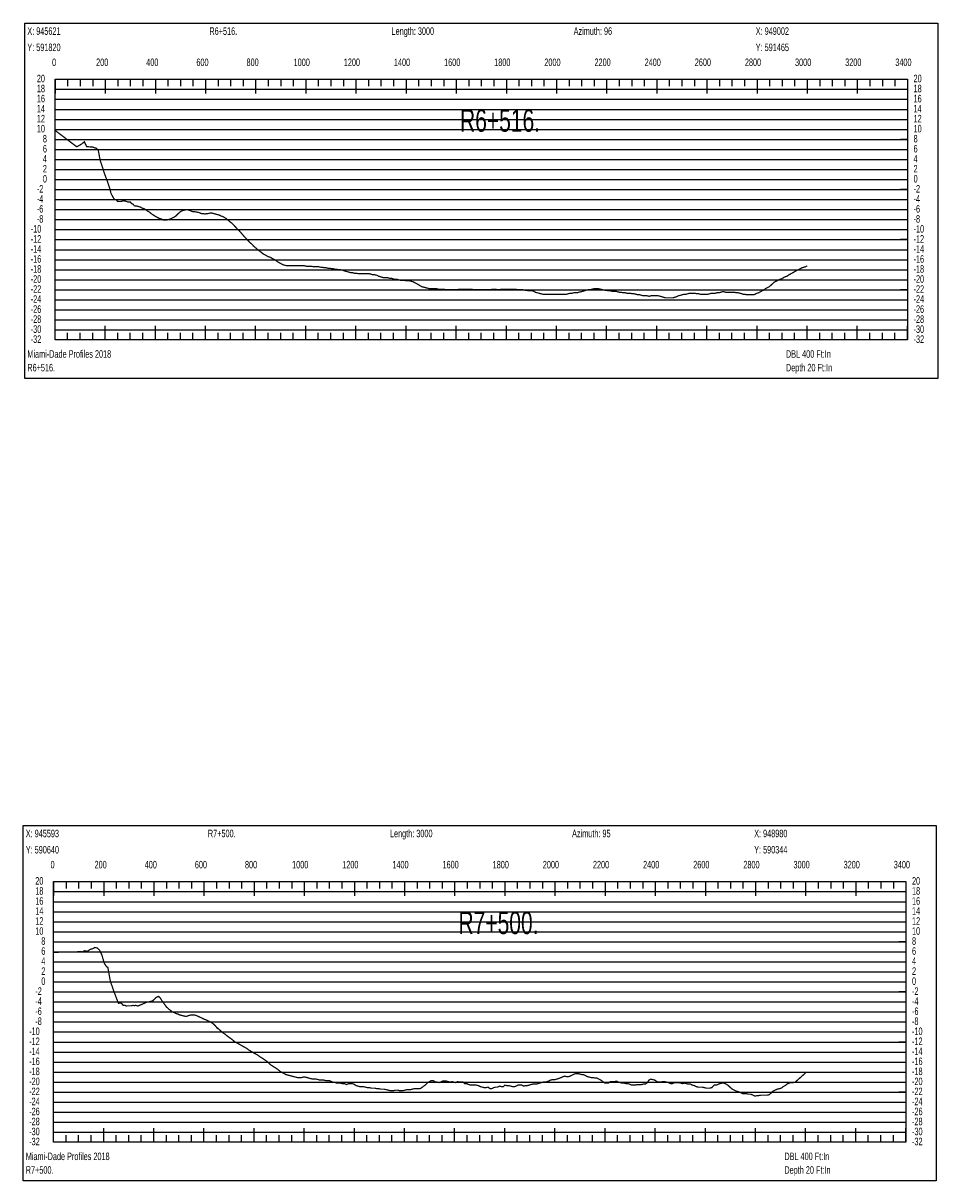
# Model space of a CAD drawing. Header units: inches. Extents: x 471865 to 538526, y 1054316 to 1102451.
# Tile 47 of 114: x 471865 to 475514, y 1091619 to 1096238. Entities that reach past the tile are written whole.
import ezdxf

# ---------------------------------------------------------------- set-up
doc = ezdxf.new("R2010")
doc.units = ezdxf.units.IN
doc.header["$MEASUREMENT"] = 0
for name, color, linetype in [('LABELS', 7, 'Continuous'), ('X_Gr1', 7, 'Continuous'), ('XSECTION', 7, 'Continuous')]:
    doc.layers.add(name, color=color, linetype=linetype)
doc.styles.get("Standard").update_dxf_attribs({"font": 'arial.ttf'})

msp = doc.modelspace()

# ---------------------------------------------------------------- linework, layer by layer
at = {"layer": 'X_Gr1', "color": 6, "linetype": 'Continuous', "lineweight": 18, "true_color": 0xff00ff, "transparency": 33554687, "const_width": 5}
for points in [[(471992.6, 1095810.3), (471992.6, 1095810.3), (472079, 1095744.8), (472098, 1095755.7), (472109.2, 1095764.9), (472118.4, 1095745.8), (472126.2, 1095744.9), (472134.1, 1095744.4), (472143.3, 1095743.8), (472152.8, 1095740), (472157.4, 1095739.2), (472164.9, 1095730.5), (472172.6, 1095689.8), (472181.7, 1095662.9), (472189.1, 1095638.8), (472201.8, 1095605.2), (472210.4, 1095579.9), (472215.5, 1095559.1), (472220.8, 1095549.3), (472226.1, 1095539.3), (472230.8, 1095534.6), (472237.3, 1095533.1), (472241.5, 1095527), (472246.9, 1095526.7), (472252.7, 1095526.4), (472261, 1095528.2), (472265.8, 1095529.3), (472273.7, 1095528), (472282.1, 1095524.9), (472292, 1095525.1), (472297.7, 1095518.5), (472303.9, 1095515.7), (472308.7, 1095509.7), (472312.6, 1095508.3), (472319.1, 1095508.3), (472325.8, 1095506.3), (472332.7, 1095504.3), (472339.5, 1095500.3), (472346.3, 1095498.3), (472353.6, 1095494.3), (472361.3, 1095488.3), (472368.8, 1095484.3), (472375.7, 1095478.3), (472381.9, 1095474.3), (472388, 1095470.3), (472394.5, 1095466.3), (472402, 1095462.3), (472410.2, 1095458.3), (472418, 1095456.3), (472424.4, 1095452.3), (472430, 1095452.3), (472436.1, 1095452.3), (472443.1, 1095454.3), (472450.9, 1095456.3), (472459.3, 1095460.3), (472467.1, 1095464.3), (472473.9, 1095468.3), (472479.9, 1095474.3), (472486, 1095480.3), (472493, 1095486.3), (472501.1, 1095490.3), (472509.9, 1095492.3), (472518.3, 1095494.3), (472525.4, 1095492.3), (472531.1, 1095490.3), (472535.7, 1095488.3), (472541.1, 1095486.3), (472548.5, 1095486.3), (472557.4, 1095484.3), (472567.3, 1095482.3), (472576.4, 1095478.3), (472584.2, 1095478.3), (472590.6, 1095476.3), (472596.5, 1095478.3), (472603.1, 1095478.3), (472610.6, 1095480.3), (472618.4, 1095480.3), (472625.8, 1095478.3), (472633, 1095476.3), (472640.5, 1095474.3), (472648, 1095472.3), (472655.5, 1095468.3), (472662.4, 1095466.3), (472668.8, 1095462.3), (472675.4, 1095458.3), (472682.3, 1095452.3), (472689.5, 1095446.3), (472697.2, 1095440.3), (472705.1, 1095432.3), (472712.7, 1095424.3), (472719.9, 1095416.3), (472726.9, 1095410.3), (472733.8, 1095402.3), (472740.5, 1095394.3), (472747.5, 1095386.3), (472754.9, 1095378.3), (472762.7, 1095370.3), (472770.3, 1095362.3), (472777.6, 1095356.3), (472784.7, 1095348.3), (472791.7, 1095342.3), (472798.9, 1095336.3), (472806.5, 1095330.3), (472814.2, 1095324.3), (472821.5, 1095318.3), (472828.6, 1095314.3), (472835.7, 1095310.3), (472842.8, 1095306.3), (472850, 1095304.3), (472857.2, 1095300.3), (472864.4, 1095296.3), (472871.9, 1095292.3), (472879.5, 1095286.3), (472886.9, 1095282.3), (472894.1, 1095278.3), (472901.1, 1095274.3), (472908.5, 1095272.3), (472916.1, 1095270.3), (472923.5, 1095270.3), (472930.5, 1095270.3), (472937.2, 1095270.3), (472944.3, 1095270.3), (472951.7, 1095270.3), (472959.4, 1095270.3), (472966.7, 1095270.3), (472973.3, 1095270.3), (472979.9, 1095270.3), (472986.7, 1095270.3), (472993.9, 1095268.3), (473001.3, 1095268.3), (473008.8, 1095268.3), (473015.9, 1095268.3), (473022.2, 1095266.3), (473028.6, 1095266.3), (473036.1, 1095266.3), (473044.4, 1095266.3), (473052.3, 1095264.3), (473059.1, 1095264.3), (473065.7, 1095262.3), (473072.8, 1095262.3), (473080.5, 1095260.3), (473088.4, 1095260.3), (473095.6, 1095258.3), (473102, 1095258.3), (473108.5, 1095256.3), (473115.7, 1095256.3), (473123.5, 1095254.3), (473131.2, 1095254.3), (473138.4, 1095252.3), (473144.8, 1095250.3), (473151.3, 1095248.3), (473158.5, 1095246.3), (473166.3, 1095244.3), (473173.5, 1095242.3), (473180.1, 1095242.3), (473186.8, 1095240.3), (473194.5, 1095240.3), (473202.3, 1095238.3), (473209.5, 1095238.3), (473216, 1095238.3), (473222.8, 1095238.3), (473230.7, 1095238.3), (473239, 1095238.3), (473246.6, 1095238.3), (473253.3, 1095236.3), (473259.9, 1095234.3), (473267.4, 1095234.3), (473275.7, 1095232.3), (473283.5, 1095228.3), (473290.4, 1095226.3), (473296.6, 1095224.3), (473303.6, 1095222.3), (473311.3, 1095222.3), (473319, 1095222.3), (473326.2, 1095220.3), (473333.1, 1095220.3), (473340, 1095218.3), (473347.3, 1095216.3), (473355, 1095216.3), (473362.7, 1095214.3), (473370, 1095212.3), (473376.9, 1095212.3), (473384, 1095212.3), (473391.4, 1095210.3), (473398.9, 1095210.3), (473406.1, 1095210.3), (473413.2, 1095208.3), (473420.5, 1095206.3), (473428.2, 1095202.3), (473435.6, 1095198.3), (473442.3, 1095194.3), (473449.1, 1095190.3), (473456.4, 1095186.3), (473464.4, 1095184.3), (473472.2, 1095182.3), (473479.6, 1095180.3), (473486.6, 1095178.3), (473493.2, 1095178.3), (473500.2, 1095178.3), (473507.9, 1095178.3), (473515.8, 1095178.3), (473523.6, 1095176.3), (473531, 1095176.3), (473538, 1095176.3), (473545, 1095176.3), (473552.4, 1095174.3), (473559.9, 1095174.3), (473567.1, 1095174.3), (473574.4, 1095174.3), (473581.8, 1095174.3), (473589.3, 1095174.3), (473596.5, 1095174.3), (473603.2, 1095176.3), (473610.4, 1095176.3), (473618, 1095176.3), (473625.5, 1095176.3), (473632.5, 1095176.3), (473639.1, 1095176.3), (473646.4, 1095176.3), (473654.7, 1095176.3), (473662.6, 1095174.3), (473669.6, 1095174.3), (473676.2, 1095174.3), (473683.4, 1095174.3), (473691.3, 1095174.3), (473699.3, 1095174.3), (473706.7, 1095174.3), (473713.4, 1095174.3), (473720.5, 1095174.3), (473728.1, 1095174.3), (473735.7, 1095176.3), (473743.2, 1095176.3), (473750.5, 1095176.3), (473757.6, 1095174.3), (473764.8, 1095174.3), (473772.3, 1095176.3), (473780, 1095176.3), (473787.3, 1095176.3), (473794.5, 1095176.3), (473801.7, 1095176.3), (473809, 1095176.3), (473816.2, 1095176.3), (473823.1, 1095176.3), (473830.2, 1095176.3), (473837.4, 1095174.3), (473844.8, 1095174.3), (473852.3, 1095174.3), (473859.5, 1095174.3), (473866.5, 1095172.3), (473873.4, 1095172.3), (473880.5, 1095170.3), (473887.8, 1095170.3), (473895, 1095170.3), (473901.9, 1095168.3), (473908.5, 1095164.3), (473915.8, 1095162.3), (473923.8, 1095160.3), (473931.5, 1095158.3), (473938.7, 1095156.3), (473945.5, 1095156.3), (473952.8, 1095156.3), (473960.7, 1095156.3), (473968.4, 1095156.3), (473975.7, 1095156.3), (473982.6, 1095156.3), (473989.4, 1095156.3), (473996.4, 1095156.3), (474003.8, 1095156.3), (474011.5, 1095156.3), (474018.8, 1095156.3), (474025.5, 1095156.3), (474032.2, 1095156.3), (474039.1, 1095158.3), (474046.4, 1095160.3), (474053.9, 1095160.3), (474061, 1095162.3), (474067.5, 1095162.3), (474073.8, 1095162.3), (474081.3, 1095164.3), (474089.8, 1095166.3), (474098, 1095168.3), (474104.9, 1095170.3), (474110.8, 1095172.3), (474117.4, 1095174.3), (474125.5, 1095174.3), (474134.1, 1095176.3), (474141.9, 1095178.3), (474148.4, 1095178.3), (474154.5, 1095178.3), (474161.4, 1095178.3), (474169.4, 1095176.3), (474178, 1095174.3), (474185.8, 1095172.3), (474192.5, 1095172.3), (474198.8, 1095170.3), (474205.8, 1095170.3), (474213.8, 1095168.3), (474221.9, 1095168.3), (474229.4, 1095168.3), (474236.4, 1095166.3), (474243.2, 1095164.3), (474250.5, 1095164.3), (474258.3, 1095162.3), (474266.4, 1095162.3), (474274.3, 1095160.3), (474281.2, 1095160.3), (474288, 1095160.3), (474295.1, 1095158.3), (474302.6, 1095158.3), (474310.3, 1095156.3), (474317.7, 1095154.3), (474325, 1095154.3), (474332, 1095152.3), (474339.1, 1095150.3), (474346.7, 1095150.3), (474354.5, 1095150.3), (474362.2, 1095148.3), (474369.3, 1095150.3), (474376.1, 1095150.3), (474383.1, 1095150.3), (474390.7, 1095150.3), (474398.9, 1095150.3), (474406.7, 1095148.3), (474413.8, 1095146.3), (474420.4, 1095144.3), (474427.1, 1095142.3), (474434.7, 1095142.3), (474442.5, 1095142.3), (474450.1, 1095142.3), (474457.1, 1095142.3), (474463.9, 1095144.3), (474471.1, 1095146.3), (474478.9, 1095150.3), (474486.7, 1095152.3), (474494.1, 1095154.3), (474501.1, 1095156.3), (474508.4, 1095156.3), (474515.9, 1095158.3), (474523.5, 1095160.3), (474531.2, 1095160.3), (474538.3, 1095160.3), (474545.3, 1095160.3), (474552.5, 1095158.3), (474560.1, 1095158.3), (474567.8, 1095156.3), (474575.1, 1095156.3), (474582.2, 1095156.3), (474589.1, 1095156.3), (474596.2, 1095156.3), (474603.7, 1095158.3), (474611.2, 1095160.3), (474618.6, 1095160.3), (474625.5, 1095160.3), (474632.5, 1095162.3), (474639.9, 1095162.3), (474647.2, 1095164.3), (474654.4, 1095166.3), (474661, 1095166.3), (474667.7, 1095164.3), (474675.1, 1095164.3), (474682.9, 1095164.3), (474690.4, 1095164.3), (474697, 1095164.3), (474703.2, 1095164.3), (474710.1, 1095162.3), (474717.6, 1095162.3), (474725.2, 1095160.3), (474732.2, 1095158.3), (474738.6, 1095156.3), (474744.7, 1095156.3), (474751, 1095154.3), (474758.3, 1095154.3), (474765.8, 1095154.3), (474772.6, 1095154.3), (474778.5, 1095154.3), (474784.3, 1095156.3), (474791.2, 1095160.3), (474798.9, 1095162.3), (474806.2, 1095166.3), (474812.4, 1095170.3), (474818.3, 1095172.3), (474825.2, 1095178.3), (474833, 1095182.3), (474840.8, 1095186.3), (474847.9, 1095192.3), (474854.2, 1095198.3), (474860.8, 1095204.3), (474868.1, 1095208.3), (474876.1, 1095212.3), (474884.1, 1095216.3), (474891.2, 1095218.3), (474897.8, 1095222.3), (474904.5, 1095226.3), (474912.1, 1095228.3), (474920.2, 1095234.3), (474927.9, 1095238.3), (474935.1, 1095242.3), (474942, 1095246.3), (474949.1, 1095250.3), (474956.9, 1095254.3), (474964.7, 1095258.3), (474972.3, 1095262.3), (474979.5, 1095264.3), (474986.4, 1095266.3), (474992.6, 1095269.8)], [(471986.4, 1092530.5), (471986.4, 1092530.5), (472077.1, 1092532.3), (472080.1, 1092532.4), (472091.7, 1092533.3), (472101.4, 1092532.1), (472110.9, 1092536.8), (472121.3, 1092534.7), (472131.8, 1092541.8), (472141.9, 1092544.6), (472151.4, 1092549.9), (472160.9, 1092547.7), (472170.2, 1092538.4), (472179, 1092520.2), (472188.9, 1092486.6), (472197.9, 1092473.1), (472203, 1092470.5), (472208.1, 1092441.8), (472212.9, 1092415.1), (472221.2, 1092391.7), (472228.3, 1092371.3), (472236.5, 1092349.6), (472241.3, 1092337.2), (472245.5, 1092327.1), (472253.3, 1092328.6), (472258.8, 1092325.6), (472263.7, 1092319), (472269.9, 1092319.5), (472275.8, 1092316.5), (472280.9, 1092316.8), (472286.8, 1092316.9), (472292, 1092316.9), (472297, 1092317), (472302.9, 1092318.6), (472309.3, 1092317.4), (472313.8, 1092318.9), (472318.8, 1092317.3), (472323.2, 1092316.3), (472328.6, 1092318.5), (472336.5, 1092321.9), (472342.8, 1092324.7), (472349.1, 1092327.4), (472355.5, 1092330.2), (472361.8, 1092333), (472366, 1092332.5), (472374, 1092334.5), (472381.3, 1092336.5), (472387.7, 1092342.5), (472393.6, 1092348.5), (472399.4, 1092352.5), (472405.3, 1092354.5), (472411.8, 1092348.5), (472419.4, 1092336.5), (472436.7, 1092312.5), (472445.4, 1092304.5), (472453.1, 1092298.5), (472460.1, 1092292.5), (472466.8, 1092290.5), (472474, 1092286.5), (472481.7, 1092284.5), (472489.9, 1092280.5), (472498.1, 1092278.5), (472506.2, 1092276.5), (472513.8, 1092274.5), (472520.9, 1092276.5), (472527.6, 1092278.5), (472534.3, 1092280.5), (472540.9, 1092280.5), (472548, 1092280.5), (472555.7, 1092278.5), (472564.1, 1092274.5), (472573, 1092270.5), (472581.5, 1092266.5), (472589.3, 1092262.5), (472596.2, 1092260.5), (472602.7, 1092256.5), (472609.3, 1092254.5), (472616.3, 1092250.5), (472624.2, 1092244.5), (472632.6, 1092236.5), (472639.8, 1092226.5), (472641.2, 1092228.5), (472649.2, 1092220.5), (472656.5, 1092214.5), (472663.2, 1092208.5), (472669.7, 1092204.5), (472676.7, 1092198.5), (472684.7, 1092192.5), (472693.2, 1092186.5), (472701.1, 1092180.5), (472708.1, 1092174.5), (472714.9, 1092170.5), (472722.1, 1092166.5), (472729.5, 1092162.5), (472736.7, 1092158.5), (472743.4, 1092154.5), (472750.4, 1092150.5), (472757.9, 1092146.5), (472765.3, 1092140.5), (472772.3, 1092136.5), (472778.9, 1092132.5), (472785.8, 1092128.5), (472793.3, 1092124.5), (472801, 1092120.5), (472808.3, 1092114.5), (472814.8, 1092110.5), (472821.6, 1092106.5), (472829.9, 1092100.5), (472838.8, 1092094.5), (472847, 1092086.5), (472853.7, 1092080.5), (472876.3, 1092066.5), (472884.2, 1092060.5), (472891.3, 1092054.5), (472898.5, 1092050.5), (472906.1, 1092046.5), (472913.9, 1092042.5), (472921.6, 1092040.5), (472928.9, 1092038.5), (472936.4, 1092036.5), (472944.1, 1092034.5), (472952.1, 1092032.5), (472960.1, 1092030.5), (472967.7, 1092030.5), (472974.9, 1092030.5), (472982.4, 1092032.5), (472990.1, 1092032.5), (472997.8, 1092030.5), (473005.1, 1092028.5), (473012.5, 1092026.5), (473020, 1092024.5), (473027.5, 1092024.5), (473034.7, 1092024.5), (473042, 1092022.5), (473049.5, 1092020.5), (473056.9, 1092020.5), (473064.6, 1092020.5), (473072.5, 1092018.5), (473079.9, 1092018.5), (473087.1, 1092018.5), (473094.3, 1092014.5), (473102.1, 1092012.5), (473110.1, 1092010.5), (473117.4, 1092008.5), (473124.1, 1092008.5), (473131.1, 1092008.5), (473138.8, 1092006.5), (473147.2, 1092006.5), (473155.3, 1092002.5), (473162.6, 1092006.5), (473169.2, 1092006.5), (473176.5, 1092006.5), (473184.7, 1092004.5), (473193.1, 1091998.5), (473201.1, 1091996.5), (473208.3, 1091994.5), (473215, 1091994.5), (473222.2, 1091994.5), (473230, 1091992.5), (473238.3, 1091990.5), (473246.3, 1091990.5), (473253.5, 1091988.5), (473260.3, 1091988.5), (473267.6, 1091988.5), (473275.6, 1091986.5), (473283.6, 1091986.5), (473291, 1091984.5), (473297.8, 1091984.5), (473304.7, 1091984.5), (473312.7, 1091982.5), (473321.1, 1091980.5), (473329.1, 1091978.5), (473336.2, 1091978.5), (473342.9, 1091978.5), (473350.4, 1091980.5), (473358.5, 1091980.5), (473366.3, 1091978.5), (473373.5, 1091978.5), (473380.4, 1091978.5), (473388, 1091980.5), (473396.1, 1091982.5), (473404, 1091982.5), (473410.8, 1091982.5), (473424.9, 1091986.5), (473433.4, 1091986.5), (473441.5, 1091986.5), (473448.6, 1091986.5), (473455.3, 1091990.5), (473463, 1091996.5), (473471.2, 1092002.5), (473478.9, 1092010.5), (473486, 1092014.5), (473493.2, 1092018.5), (473501.2, 1092018.5), (473509.2, 1092012.5), (473516.7, 1092012.5), (473523.7, 1092010.5), (473530.6, 1092012.5), (473538.1, 1092016.5), (473545.8, 1092016.5), (473553.5, 1092016.5), (473561.2, 1092014.5), (473568.6, 1092012.5), (473575.9, 1092014.5), (473583.1, 1092012.5), (473590.3, 1092010.5), (473598.1, 1092014.5), (473606.1, 1092012.5), (473613.4, 1092012.5), (473619.7, 1092012.5), (473626.4, 1092006.5), (473634.6, 1092006.5), (473643, 1092002.5), (473650.7, 1092000.5), (473657.6, 1092000.5), (473664.6, 1092000.5), (473672.5, 1092000.5), (473681.1, 1091998.5), (473689.3, 1091994.5), (473696.7, 1091992.5), (473704, 1091990.5), (473711.7, 1091990.5), (473719.5, 1091992.5), (473727.2, 1091986.5), (473734.7, 1091986.5), (473742.1, 1091990.5), (473749.5, 1091992.5), (473757.4, 1091992.5), (473765.3, 1091996.5), (473773, 1091994.5), (473780.2, 1091994.5), (473787.1, 1092000.5), (473794, 1091998.5), (473801.8, 1091998.5), (473810.1, 1091996.5), (473818.1, 1091994.5), (473825.3, 1091994.5), (473831.9, 1091996.5), (473839, 1092000.5), (473846.7, 1092000.5), (473854.5, 1092000.5), (473862, 1091996.5), (473869, 1091998.5), (473876.2, 1091998.5), (473883.2, 1092000.5), (473889.9, 1092002.5), (473897.1, 1092004.5), (473904.7, 1092004.5), (473912.2, 1092004.5), (473918.7, 1092006.5), (473925.1, 1092008.5), (473932.2, 1092010.5), (473939.9, 1092012.5), (473948, 1092012.5), (473955, 1092014.5), (473961.3, 1092016.5), (473968.6, 1092020.5), (473977.2, 1092022.5), (473986.1, 1092022.5), (473993.8, 1092024.5), (474000.5, 1092026.5), (474015.8, 1092032.5), (474024.4, 1092036.5), (474032.7, 1092034.5), (474040.3, 1092034.5), (474047.6, 1092036.5), (474055, 1092040.5), (474062.9, 1092044.5), (474071.1, 1092046.5), (474079.1, 1092046.5), (474086.6, 1092044.5), (474093.6, 1092042.5), (474100.8, 1092042.5), (474108.2, 1092038.5), (474115.7, 1092034.5), (474123.6, 1092032.5), (474131.6, 1092030.5), (474139.7, 1092030.5), (474147.2, 1092028.5), (474154.2, 1092028.5), (474161.7, 1092024.5), (474169.7, 1092020.5), (474178, 1092014.5), (474185.6, 1092008.5), (474192.6, 1092008.5), (474199.7, 1092008.5), (474207.4, 1092014.5), (474215.6, 1092014.5), (474223.6, 1092014.5), (474231.4, 1092016.5), (474239.3, 1092012.5), (474247, 1092010.5), (474254.7, 1092008.5), (474262.2, 1092008.5), (474269.4, 1092006.5), (474276.5, 1092006.5), (474283.9, 1092004.5), (474292, 1092000.5), (474300, 1092000.5), (474307.2, 1092000.5), (474314, 1092002.5), (474321.5, 1092002.5), (474330.2, 1092002.5), (474339.1, 1092004.5), (474347.6, 1092004.5), (474354.8, 1092010.5), (474361.3, 1092020.5), (474368.7, 1092024.5), (474377, 1092022.5), (474385.2, 1092020.5), (474393.2, 1092014.5), (474400.9, 1092012.5), (474408.6, 1092012.5), (474416, 1092014.5), (474423.5, 1092014.5), (474431.7, 1092012.5), (474439.6, 1092010.5), (474447.3, 1092006.5), (474454.7, 1092006.5), (474462.4, 1092010.5), (474470.9, 1092010.5), (474479.5, 1092010.5), (474487.8, 1092008.5), (474495.7, 1092006.5), (474503.3, 1092008.5), (474511.2, 1092006.5), (474519, 1092004.5), (474527.1, 1092004.5), (474535, 1092000.5), (474542.6, 1091998.5), (474550.2, 1091994.5), (474557.7, 1091992.5), (474565.6, 1091992.5), (474573.7, 1091992.5), (474582.1, 1091990.5), (474590.2, 1091988.5), (474604.3, 1091988.5), (474612.4, 1091990.5), (474621.5, 1092000.5), (474630.7, 1092000.5), (474638.4, 1092004.5), (474645.2, 1092006.5), (474652.5, 1092008.5), (474660.7, 1092008.5), (474669.8, 1092004.5), (474678.5, 1091998.5), (474686.6, 1091990.5), (474694.1, 1091984.5), (474701.5, 1091980.5), (474710, 1091976.5), (474718.5, 1091974.5), (474727.1, 1091970.5), (474735.1, 1091966.5), (474742.6, 1091966.5), (474750.2, 1091966.5), (474758.2, 1091964.5), (474767.2, 1091964.5), (474776.3, 1091960.5), (474784.4, 1091956.5), (474791.7, 1091958.5), (474798.8, 1091958.5), (474807.3, 1091960.5), (474816.8, 1091960.5), (474830.2, 1091960.5), (474834.3, 1091960.5), (474841.4, 1091962.5), (474848.4, 1091968.5), (474856.1, 1091976.5), (474864.6, 1091980.5), (474873.7, 1091984.5), (474882, 1091986.5), (474889.7, 1091988.5), (474896.9, 1091994.5), (474907.8, 1092000.5), (474911.7, 1092004.5), (474919.7, 1092008.5), (474928.2, 1092010.5), (474936.7, 1092010.5), (474944.9, 1092012.5), (474955.2, 1092021.7), (474960.4, 1092026.3), (474965.6, 1092031), (474970.8, 1092035.6), (474976, 1092040.3), (474981.3, 1092044.9), (474986.4, 1092049.5)]]:
    msp.add_lwpolyline(points, dxfattribs=at)
at = {"layer": 'XSECTION', "color": 18, "linetype": 'Continuous', "true_color": 0x000000}
for points in [[(471871.4, 1096238.3), (475513.8, 1096238.3), (475513.8, 1094820.3), (471871.4, 1094820.3), (471871.4, 1096238.3)], [(471992.6, 1096014.3), (475392.6, 1096014.3), (475392.6, 1094974.3), (471992.6, 1094974.3), (471992.6, 1096014.3)], [(471992.6, 1096014.3), (471992.6, 1095957.9)], [(471992.6, 1096014.3), (471992.6, 1095957.9)], [(471992.6, 1096014.3), (471992.6, 1095986.3)], [(471992.6, 1096014.3), (471992.6, 1095986.3)], [(472042.6, 1096014.3), (472042.6, 1095986.3)], [(472092.6, 1096014.3), (472092.6, 1095986.3)], [(472142.6, 1096014.3), (472142.6, 1095986.3)], [(472192.6, 1096014.3), (472192.6, 1095957.9)], [(472192.6, 1096014.3), (472192.6, 1095986.3)], [(472242.6, 1096014.3), (472242.6, 1095986.3)], [(472292.6, 1096014.3), (472292.6, 1095986.3)], [(472342.6, 1096014.3), (472342.6, 1095986.3)], [(472392.6, 1096014.3), (472392.6, 1095957.9)], [(472392.6, 1096014.3), (472392.6, 1095986.3)], [(472442.6, 1096014.3), (472442.6, 1095986.3)], [(472492.6, 1096014.3), (472492.6, 1095986.3)], [(472542.6, 1096014.3), (472542.6, 1095986.3)], [(472592.6, 1096014.3), (472592.6, 1095957.9)], [(472592.6, 1096014.3), (472592.6, 1095986.3)], [(472642.6, 1096014.3), (472642.6, 1095986.3)], [(472692.6, 1096014.3), (472692.6, 1095986.3)], [(472742.6, 1096014.3), (472742.6, 1095986.3)], [(472792.6, 1096014.3), (472792.6, 1095957.9)], [(472792.6, 1096014.3), (472792.6, 1095986.3)], [(472842.6, 1096014.3), (472842.6, 1095986.3)], [(472892.6, 1096014.3), (472892.6, 1095986.3)], [(472942.6, 1096014.3), (472942.6, 1095986.3)], [(472992.6, 1096014.3), (472992.6, 1095957.9)], [(472992.6, 1096014.3), (472992.6, 1095986.3)], [(473042.6, 1096014.3), (473042.6, 1095986.3)], [(473092.6, 1096014.3), (473092.6, 1095986.3)], [(473142.6, 1096014.3), (473142.6, 1095986.3)], [(473192.6, 1096014.3), (473192.6, 1095957.9)], [(473192.6, 1096014.3), (473192.6, 1095986.3)], [(473242.6, 1096014.3), (473242.6, 1095986.3)], [(473292.6, 1096014.3), (473292.6, 1095986.3)], [(473342.6, 1096014.3), (473342.6, 1095986.3)], [(473392.6, 1096014.3), (473392.6, 1095957.9)], [(473392.6, 1096014.3), (473392.6, 1095986.3)], [(473442.6, 1096014.3), (473442.6, 1095986.3)], [(473492.6, 1096014.3), (473492.6, 1095986.3)], [(473542.6, 1096014.3), (473542.6, 1095986.3)], [(473592.6, 1096014.3), (473592.6, 1095957.9)], [(473592.6, 1096014.3), (473592.6, 1095986.3)], [(473642.6, 1096014.3), (473642.6, 1095986.3)], [(473692.6, 1096014.3), (473692.6, 1095986.3)], [(473742.6, 1096014.3), (473742.6, 1095986.3)], [(473792.6, 1096014.3), (473792.6, 1095957.9)], [(473792.6, 1096014.3), (473792.6, 1095986.3)], [(473842.6, 1096014.3), (473842.6, 1095986.3)], [(473892.6, 1096014.3), (473892.6, 1095986.3)], [(473942.6, 1096014.3), (473942.6, 1095986.3)], [(473992.6, 1096014.3), (473992.6, 1095957.9)], [(473992.6, 1096014.3), (473992.6, 1095986.3)], [(474042.6, 1096014.3), (474042.6, 1095986.3)], [(474092.6, 1096014.3), (474092.6, 1095986.3)], [(474142.6, 1096014.3), (474142.6, 1095986.3)], [(474192.6, 1096014.3), (474192.6, 1095957.9)], [(474192.6, 1096014.3), (474192.6, 1095986.3)], [(474242.6, 1096014.3), (474242.6, 1095986.3)], [(474292.6, 1096014.3), (474292.6, 1095986.3)], [(474342.6, 1096014.3), (474342.6, 1095986.3)], [(474392.6, 1096014.3), (474392.6, 1095957.9)], [(474392.6, 1096014.3), (474392.6, 1095986.3)], [(474442.6, 1096014.3), (474442.6, 1095986.3)], [(474492.6, 1096014.3), (474492.6, 1095986.3)], [(474542.6, 1096014.3), (474542.6, 1095986.3)], [(474592.6, 1096014.3), (474592.6, 1095957.9)], [(474592.6, 1096014.3), (474592.6, 1095986.3)], [(474642.6, 1096014.3), (474642.6, 1095986.3)], [(474692.6, 1096014.3), (474692.6, 1095986.3)], [(474742.6, 1096014.3), (474742.6, 1095986.3)], [(474792.6, 1096014.3), (474792.6, 1095957.9)], [(474792.6, 1096014.3), (474792.6, 1095986.3)], [(474842.6, 1096014.3), (474842.6, 1095986.3)], [(474892.6, 1096014.3), (474892.6, 1095986.3)], [(474942.6, 1096014.3), (474942.6, 1095986.3)], [(474992.6, 1096014.3), (474992.6, 1095957.9)], [(474992.6, 1096014.3), (474992.6, 1095986.3)], [(475042.6, 1096014.3), (475042.6, 1095986.3)], [(475092.6, 1096014.3), (475092.6, 1095986.3)], [(475142.6, 1096014.3), (475142.6, 1095986.3)], [(475192.6, 1096014.3), (475192.6, 1095957.9)], [(475192.6, 1096014.3), (475192.6, 1095986.3)], [(475242.6, 1096014.3), (475242.6, 1095986.3)], [(475292.6, 1096014.3), (475292.6, 1095986.3)], [(475342.6, 1096014.3), (475342.6, 1095986.3)], [(475392.6, 1096014.3), (475392.6, 1095957.9)], [(475392.6, 1096014.3), (475392.6, 1095986.3)], [(471992.6, 1095774.3), (472020.6, 1095774.3)], [(475392.6, 1095774.3), (475364.6, 1095774.3)], [(471992.6, 1095574.3), (472020.6, 1095574.3)], [(475392.6, 1095574.3), (475364.6, 1095574.3)], [(471992.6, 1095374.3), (472020.6, 1095374.3)], [(475392.6, 1095374.3), (475364.6, 1095374.3)], [(471992.6, 1095174.3), (472020.6, 1095174.3)], [(475392.6, 1095174.3), (475364.6, 1095174.3)], [(471992.6, 1094974.3), (471992.6, 1095030.7)], [(471992.6, 1094974.3), (471992.6, 1095030.7)], [(472192.6, 1094974.3), (472192.6, 1095030.7)], [(472392.6, 1094974.3), (472392.6, 1095030.7)], [(472592.6, 1094974.3), (472592.6, 1095030.7)], [(472792.6, 1094974.3), (472792.6, 1095030.7)], [(472992.6, 1094974.3), (472992.6, 1095030.7)], [(473192.6, 1094974.3), (473192.6, 1095030.7)], [(473392.6, 1094974.3), (473392.6, 1095030.7)], [(473592.6, 1094974.3), (473592.6, 1095030.7)], [(473792.6, 1094974.3), (473792.6, 1095030.7)], [(473992.6, 1094974.3), (473992.6, 1095030.7)], [(474192.6, 1094974.3), (474192.6, 1095030.7)], [(474392.6, 1094974.3), (474392.6, 1095030.7)], [(474592.6, 1094974.3), (474592.6, 1095030.7)], [(474792.6, 1094974.3), (474792.6, 1095030.7)], [(474992.6, 1094974.3), (474992.6, 1095030.7)], [(475192.6, 1094974.3), (475192.6, 1095030.7)], [(475392.6, 1094974.3), (475392.6, 1095030.7)], [(471992.6, 1094974.3), (471992.6, 1095002.3)], [(471992.6, 1094974.3), (471992.6, 1095002.3)], [(472042.6, 1094974.3), (472042.6, 1095002.3)], [(472092.6, 1094974.3), (472092.6, 1095002.3)], [(472142.6, 1094974.3), (472142.6, 1095002.3)], [(472192.6, 1094974.3), (472192.6, 1095002.3)], [(472242.6, 1094974.3), (472242.6, 1095002.3)], [(472292.6, 1094974.3), (472292.6, 1095002.3)], [(472342.6, 1094974.3), (472342.6, 1095002.3)], [(472392.6, 1094974.3), (472392.6, 1095002.3)], [(472442.6, 1094974.3), (472442.6, 1095002.3)], [(472492.6, 1094974.3), (472492.6, 1095002.3)], [(472542.6, 1094974.3), (472542.6, 1095002.3)], [(472592.6, 1094974.3), (472592.6, 1095002.3)], [(472642.6, 1094974.3), (472642.6, 1095002.3)], [(472692.6, 1094974.3), (472692.6, 1095002.3)], [(472742.6, 1094974.3), (472742.6, 1095002.3)], [(472792.6, 1094974.3), (472792.6, 1095002.3)], [(472842.6, 1094974.3), (472842.6, 1095002.3)], [(472892.6, 1094974.3), (472892.6, 1095002.3)], [(472942.6, 1094974.3), (472942.6, 1095002.3)], [(472992.6, 1094974.3), (472992.6, 1095002.3)], [(473042.6, 1094974.3), (473042.6, 1095002.3)], [(473092.6, 1094974.3), (473092.6, 1095002.3)], [(473142.6, 1094974.3), (473142.6, 1095002.3)], [(473192.6, 1094974.3), (473192.6, 1095002.3)], [(473242.6, 1094974.3), (473242.6, 1095002.3)], [(473292.6, 1094974.3), (473292.6, 1095002.3)], [(473342.6, 1094974.3), (473342.6, 1095002.3)], [(473392.6, 1094974.3), (473392.6, 1095002.3)], [(473442.6, 1094974.3), (473442.6, 1095002.3)], [(473492.6, 1094974.3), (473492.6, 1095002.3)], [(473542.6, 1094974.3), (473542.6, 1095002.3)], [(473592.6, 1094974.3), (473592.6, 1095002.3)], [(473642.6, 1094974.3), (473642.6, 1095002.3)], [(473692.6, 1094974.3), (473692.6, 1095002.3)], [(473742.6, 1094974.3), (473742.6, 1095002.3)], [(473792.6, 1094974.3), (473792.6, 1095002.3)], [(473842.6, 1094974.3), (473842.6, 1095002.3)], [(473892.6, 1094974.3), (473892.6, 1095002.3)], [(473942.6, 1094974.3), (473942.6, 1095002.3)], [(473992.6, 1094974.3), (473992.6, 1095002.3)], [(474042.6, 1094974.3), (474042.6, 1095002.3)], [(474092.6, 1094974.3), (474092.6, 1095002.3)], [(474142.6, 1094974.3), (474142.6, 1095002.3)], [(474192.6, 1094974.3), (474192.6, 1095002.3)], [(474242.6, 1094974.3), (474242.6, 1095002.3)], [(474292.6, 1094974.3), (474292.6, 1095002.3)], [(474342.6, 1094974.3), (474342.6, 1095002.3)], [(474392.6, 1094974.3), (474392.6, 1095002.3)], [(474442.6, 1094974.3), (474442.6, 1095002.3)], [(474492.6, 1094974.3), (474492.6, 1095002.3)], [(474542.6, 1094974.3), (474542.6, 1095002.3)], [(474592.6, 1094974.3), (474592.6, 1095002.3)], [(474642.6, 1094974.3), (474642.6, 1095002.3)], [(474692.6, 1094974.3), (474692.6, 1095002.3)], [(474742.6, 1094974.3), (474742.6, 1095002.3)], [(474792.6, 1094974.3), (474792.6, 1095002.3)], [(474842.6, 1094974.3), (474842.6, 1095002.3)], [(474892.6, 1094974.3), (474892.6, 1095002.3)], [(474942.6, 1094974.3), (474942.6, 1095002.3)], [(474992.6, 1094974.3), (474992.6, 1095002.3)], [(475042.6, 1094974.3), (475042.6, 1095002.3)], [(475092.6, 1094974.3), (475092.6, 1095002.3)], [(475142.6, 1094974.3), (475142.6, 1095002.3)], [(475192.6, 1094974.3), (475192.6, 1095002.3)], [(475242.6, 1094974.3), (475242.6, 1095002.3)], [(475292.6, 1094974.3), (475292.6, 1095002.3)], [(475342.6, 1094974.3), (475342.6, 1095002.3)], [(475392.6, 1094974.3), (475392.6, 1095002.3)], [(471865.2, 1093036.5), (475507.6, 1093036.5), (475507.6, 1091618.5), (471865.2, 1091618.5), (471865.2, 1093036.5)], [(471986.4, 1092812.5), (475386.4, 1092812.5), (475386.4, 1091772.5), (471986.4, 1091772.5), (471986.4, 1092812.5)], [(471986.4, 1092812.5), (471986.4, 1092756.1)], [(471986.4, 1092812.5), (471986.4, 1092756.1)], [(471986.4, 1092812.5), (471986.4, 1092784.5)], [(471986.4, 1092812.5), (471986.4, 1092784.5)], [(472036.4, 1092812.5), (472036.4, 1092784.5)], [(472086.4, 1092812.5), (472086.4, 1092784.5)], [(472136.4, 1092812.5), (472136.4, 1092784.5)], [(472186.4, 1092812.5), (472186.4, 1092756.1)], [(472186.4, 1092812.5), (472186.4, 1092784.5)], [(472236.4, 1092812.5), (472236.4, 1092784.5)], [(472286.4, 1092812.5), (472286.4, 1092784.5)], [(472336.4, 1092812.5), (472336.4, 1092784.5)], [(472386.4, 1092812.5), (472386.4, 1092756.1)], [(472386.4, 1092812.5), (472386.4, 1092784.5)], [(472436.4, 1092812.5), (472436.4, 1092784.5)], [(472486.4, 1092812.5), (472486.4, 1092784.5)], [(472536.4, 1092812.5), (472536.4, 1092784.5)], [(472586.4, 1092812.5), (472586.4, 1092756.1)], [(472586.4, 1092812.5), (472586.4, 1092784.5)], [(472636.4, 1092812.5), (472636.4, 1092784.5)], [(472686.4, 1092812.5), (472686.4, 1092784.5)], [(472736.4, 1092812.5), (472736.4, 1092784.5)], [(472786.4, 1092812.5), (472786.4, 1092756.1)], [(472786.4, 1092812.5), (472786.4, 1092784.5)], [(472836.4, 1092812.5), (472836.4, 1092784.5)], [(472886.4, 1092812.5), (472886.4, 1092784.5)], [(472936.4, 1092812.5), (472936.4, 1092784.5)], [(472986.4, 1092812.5), (472986.4, 1092756.1)], [(472986.4, 1092812.5), (472986.4, 1092784.5)], [(473036.4, 1092812.5), (473036.4, 1092784.5)], [(473086.4, 1092812.5), (473086.4, 1092784.5)], [(473136.4, 1092812.5), (473136.4, 1092784.5)], [(473186.4, 1092812.5), (473186.4, 1092756.1)], [(473186.4, 1092812.5), (473186.4, 1092784.5)], [(473236.4, 1092812.5), (473236.4, 1092784.5)], [(473286.4, 1092812.5), (473286.4, 1092784.5)], [(473336.4, 1092812.5), (473336.4, 1092784.5)], [(473386.4, 1092812.5), (473386.4, 1092756.1)], [(473386.4, 1092812.5), (473386.4, 1092784.5)], [(473436.4, 1092812.5), (473436.4, 1092784.5)], [(473486.4, 1092812.5), (473486.4, 1092784.5)], [(473536.4, 1092812.5), (473536.4, 1092784.5)], [(473586.4, 1092812.5), (473586.4, 1092756.1)], [(473586.4, 1092812.5), (473586.4, 1092784.5)], [(473636.4, 1092812.5), (473636.4, 1092784.5)], [(473686.4, 1092812.5), (473686.4, 1092784.5)], [(473736.4, 1092812.5), (473736.4, 1092784.5)], [(473786.4, 1092812.5), (473786.4, 1092756.1)], [(473786.4, 1092812.5), (473786.4, 1092784.5)], [(473836.4, 1092812.5), (473836.4, 1092784.5)], [(473886.4, 1092812.5), (473886.4, 1092784.5)], [(473936.4, 1092812.5), (473936.4, 1092784.5)], [(473986.4, 1092812.5), (473986.4, 1092756.1)], [(473986.4, 1092812.5), (473986.4, 1092784.5)], [(474036.4, 1092812.5), (474036.4, 1092784.5)], [(474086.4, 1092812.5), (474086.4, 1092784.5)], [(474136.4, 1092812.5), (474136.4, 1092784.5)], [(474186.4, 1092812.5), (474186.4, 1092756.1)], [(474186.4, 1092812.5), (474186.4, 1092784.5)], [(474236.4, 1092812.5), (474236.4, 1092784.5)], [(474286.4, 1092812.5), (474286.4, 1092784.5)], [(474336.4, 1092812.5), (474336.4, 1092784.5)], [(474386.4, 1092812.5), (474386.4, 1092756.1)], [(474386.4, 1092812.5), (474386.4, 1092784.5)], [(474436.4, 1092812.5), (474436.4, 1092784.5)], [(474486.4, 1092812.5), (474486.4, 1092784.5)], [(474536.4, 1092812.5), (474536.4, 1092784.5)], [(474586.4, 1092812.5), (474586.4, 1092756.1)], [(474586.4, 1092812.5), (474586.4, 1092784.5)], [(474636.4, 1092812.5), (474636.4, 1092784.5)], [(474686.4, 1092812.5), (474686.4, 1092784.5)], [(474736.4, 1092812.5), (474736.4, 1092784.5)], [(474786.4, 1092812.5), (474786.4, 1092756.1)], [(474786.4, 1092812.5), (474786.4, 1092784.5)], [(474836.4, 1092812.5), (474836.4, 1092784.5)], [(474886.4, 1092812.5), (474886.4, 1092784.5)], [(474936.4, 1092812.5), (474936.4, 1092784.5)], [(474986.4, 1092812.5), (474986.4, 1092756.1)], [(474986.4, 1092812.5), (474986.4, 1092784.5)], [(475036.4, 1092812.5), (475036.4, 1092784.5)], [(475086.4, 1092812.5), (475086.4, 1092784.5)], [(475136.4, 1092812.5), (475136.4, 1092784.5)], [(475186.4, 1092812.5), (475186.4, 1092756.1)], [(475186.4, 1092812.5), (475186.4, 1092784.5)], [(475236.4, 1092812.5), (475236.4, 1092784.5)], [(475286.4, 1092812.5), (475286.4, 1092784.5)], [(475336.4, 1092812.5), (475336.4, 1092784.5)], [(475386.4, 1092812.5), (475386.4, 1092756.1)], [(475386.4, 1092812.5), (475386.4, 1092784.5)], [(471986.4, 1092572.5), (472014.4, 1092572.5)], [(475386.4, 1092572.5), (475358.4, 1092572.5)], [(471986.4, 1092372.5), (472014.4, 1092372.5)], [(475386.4, 1092372.5), (475358.4, 1092372.5)], [(471986.4, 1092172.5), (472014.4, 1092172.5)], [(475386.4, 1092172.5), (475358.4, 1092172.5)], [(471986.4, 1091972.5), (472014.4, 1091972.5)], [(475386.4, 1091972.5), (475358.4, 1091972.5)], [(471986.4, 1091772.5), (471986.4, 1091828.9)], [(471986.4, 1091772.5), (471986.4, 1091828.9)], [(472186.4, 1091772.5), (472186.4, 1091828.9)], [(472386.4, 1091772.5), (472386.4, 1091828.9)], [(472586.4, 1091772.5), (472586.4, 1091828.9)], [(472786.4, 1091772.5), (472786.4, 1091828.9)], [(472986.4, 1091772.5), (472986.4, 1091828.9)], [(473186.4, 1091772.5), (473186.4, 1091828.9)], [(473386.4, 1091772.5), (473386.4, 1091828.9)], [(473586.4, 1091772.5), (473586.4, 1091828.9)], [(473786.4, 1091772.5), (473786.4, 1091828.9)], [(473986.4, 1091772.5), (473986.4, 1091828.9)], [(474186.4, 1091772.5), (474186.4, 1091828.9)], [(474386.4, 1091772.5), (474386.4, 1091828.9)], [(474586.4, 1091772.5), (474586.4, 1091828.9)], [(474786.4, 1091772.5), (474786.4, 1091828.9)], [(474986.4, 1091772.5), (474986.4, 1091828.9)], [(475186.4, 1091772.5), (475186.4, 1091828.9)], [(475386.4, 1091772.5), (475386.4, 1091828.9)], [(471986.4, 1091772.5), (471986.4, 1091800.5)], [(471986.4, 1091772.5), (471986.4, 1091800.5)], [(472036.4, 1091772.5), (472036.4, 1091800.5)], [(472086.4, 1091772.5), (472086.4, 1091800.5)], [(472136.4, 1091772.5), (472136.4, 1091800.5)], [(472186.4, 1091772.5), (472186.4, 1091800.5)], [(472236.4, 1091772.5), (472236.4, 1091800.5)], [(472286.4, 1091772.5), (472286.4, 1091800.5)], [(472336.4, 1091772.5), (472336.4, 1091800.5)], [(472386.4, 1091772.5), (472386.4, 1091800.5)], [(472436.4, 1091772.5), (472436.4, 1091800.5)], [(472486.4, 1091772.5), (472486.4, 1091800.5)], [(472536.4, 1091772.5), (472536.4, 1091800.5)], [(472586.4, 1091772.5), (472586.4, 1091800.5)], [(472636.4, 1091772.5), (472636.4, 1091800.5)], [(472686.4, 1091772.5), (472686.4, 1091800.5)], [(472736.4, 1091772.5), (472736.4, 1091800.5)], [(472786.4, 1091772.5), (472786.4, 1091800.5)], [(472836.4, 1091772.5), (472836.4, 1091800.5)], [(472886.4, 1091772.5), (472886.4, 1091800.5)], [(472936.4, 1091772.5), (472936.4, 1091800.5)], [(472986.4, 1091772.5), (472986.4, 1091800.5)], [(473036.4, 1091772.5), (473036.4, 1091800.5)], [(473086.4, 1091772.5), (473086.4, 1091800.5)], [(473136.4, 1091772.5), (473136.4, 1091800.5)], [(473186.4, 1091772.5), (473186.4, 1091800.5)], [(473236.4, 1091772.5), (473236.4, 1091800.5)], [(473286.4, 1091772.5), (473286.4, 1091800.5)], [(473336.4, 1091772.5), (473336.4, 1091800.5)], [(473386.4, 1091772.5), (473386.4, 1091800.5)], [(473436.4, 1091772.5), (473436.4, 1091800.5)], [(473486.4, 1091772.5), (473486.4, 1091800.5)], [(473536.4, 1091772.5), (473536.4, 1091800.5)], [(473586.4, 1091772.5), (473586.4, 1091800.5)], [(473636.4, 1091772.5), (473636.4, 1091800.5)], [(473686.4, 1091772.5), (473686.4, 1091800.5)], [(473736.4, 1091772.5), (473736.4, 1091800.5)], [(473786.4, 1091772.5), (473786.4, 1091800.5)], [(473836.4, 1091772.5), (473836.4, 1091800.5)], [(473886.4, 1091772.5), (473886.4, 1091800.5)], [(473936.4, 1091772.5), (473936.4, 1091800.5)], [(473986.4, 1091772.5), (473986.4, 1091800.5)], [(474036.4, 1091772.5), (474036.4, 1091800.5)], [(474086.4, 1091772.5), (474086.4, 1091800.5)], [(474136.4, 1091772.5), (474136.4, 1091800.5)], [(474186.4, 1091772.5), (474186.4, 1091800.5)], [(474236.4, 1091772.5), (474236.4, 1091800.5)], [(474286.4, 1091772.5), (474286.4, 1091800.5)], [(474336.4, 1091772.5), (474336.4, 1091800.5)], [(474386.4, 1091772.5), (474386.4, 1091800.5)], [(474436.4, 1091772.5), (474436.4, 1091800.5)], [(474486.4, 1091772.5), (474486.4, 1091800.5)], [(474536.4, 1091772.5), (474536.4, 1091800.5)], [(474586.4, 1091772.5), (474586.4, 1091800.5)], [(474636.4, 1091772.5), (474636.4, 1091800.5)], [(474686.4, 1091772.5), (474686.4, 1091800.5)], [(474736.4, 1091772.5), (474736.4, 1091800.5)], [(474786.4, 1091772.5), (474786.4, 1091800.5)], [(474836.4, 1091772.5), (474836.4, 1091800.5)], [(474886.4, 1091772.5), (474886.4, 1091800.5)], [(474936.4, 1091772.5), (474936.4, 1091800.5)], [(474986.4, 1091772.5), (474986.4, 1091800.5)], [(475036.4, 1091772.5), (475036.4, 1091800.5)], [(475086.4, 1091772.5), (475086.4, 1091800.5)], [(475136.4, 1091772.5), (475136.4, 1091800.5)], [(475186.4, 1091772.5), (475186.4, 1091800.5)], [(475236.4, 1091772.5), (475236.4, 1091800.5)], [(475286.4, 1091772.5), (475286.4, 1091800.5)], [(475336.4, 1091772.5), (475336.4, 1091800.5)], [(475386.4, 1091772.5), (475386.4, 1091800.5)]]:
    msp.add_lwpolyline(points, dxfattribs=at)
at = {"layer": 'XSECTION', "color": 18, "true_color": 0x000000}
for points in [[(471992.6, 1095974.3), (475392.6, 1095974.3)], [(471992.6, 1095934.3), (475392.6, 1095934.3)], [(471992.6, 1095894.3), (475392.6, 1095894.3)], [(471992.6, 1095854.3), (475392.6, 1095854.3)], [(471992.6, 1095814.3), (475392.6, 1095814.3)], [(471992.6, 1095774.3), (475392.6, 1095774.3)], [(471992.6, 1095734.3), (475392.6, 1095734.3)], [(471992.6, 1095694.3), (475392.6, 1095694.3)], [(471992.6, 1095654.3), (475392.6, 1095654.3)], [(471992.6, 1095614.3), (475392.6, 1095614.3)], [(471992.6, 1095574.3), (475392.6, 1095574.3)], [(471992.6, 1095534.3), (475392.6, 1095534.3)], [(471992.6, 1095494.3), (475392.6, 1095494.3)], [(471992.6, 1095454.3), (475392.6, 1095454.3)], [(471992.6, 1095414.3), (475392.6, 1095414.3)], [(471992.6, 1095374.3), (475392.6, 1095374.3)], [(471992.6, 1095334.3), (475392.6, 1095334.3)], [(471992.6, 1095294.3), (475392.6, 1095294.3)], [(471992.6, 1095254.3), (475392.6, 1095254.3)], [(471992.6, 1095214.3), (475392.6, 1095214.3)], [(471992.6, 1095174.3), (475392.6, 1095174.3)], [(471992.6, 1095134.3), (475392.6, 1095134.3)], [(471992.6, 1095094.3), (475392.6, 1095094.3)], [(471992.6, 1095054.3), (475392.6, 1095054.3)], [(471992.6, 1095014.3), (475392.6, 1095014.3)], [(471986.4, 1092772.5), (475386.4, 1092772.5)], [(471986.4, 1092732.5), (475386.4, 1092732.5)], [(471986.4, 1092692.5), (475386.4, 1092692.5)], [(471986.4, 1092652.5), (475386.4, 1092652.5)], [(471986.4, 1092612.5), (475386.4, 1092612.5)], [(471986.4, 1092572.5), (475386.4, 1092572.5)], [(471986.4, 1092532.5), (475386.4, 1092532.5)], [(471986.4, 1092492.5), (475386.4, 1092492.5)], [(471986.4, 1092452.5), (475386.4, 1092452.5)], [(471986.4, 1092412.5), (475386.4, 1092412.5)], [(471986.4, 1092372.5), (475386.4, 1092372.5)], [(471986.4, 1092332.5), (475386.4, 1092332.5)], [(471986.4, 1092292.5), (475386.4, 1092292.5)], [(471986.4, 1092252.5), (475386.4, 1092252.5)], [(471986.4, 1092212.5), (475386.4, 1092212.5)], [(471986.4, 1092172.5), (475386.4, 1092172.5)], [(471986.4, 1092132.5), (475386.4, 1092132.5)], [(471986.4, 1092092.5), (475386.4, 1092092.5)], [(471986.4, 1092052.5), (475386.4, 1092052.5)], [(471986.4, 1092012.5), (475386.4, 1092012.5)], [(471986.4, 1091972.5), (475386.4, 1091972.5)], [(471986.4, 1091932.5), (475386.4, 1091932.5)], [(471986.4, 1091892.5), (475386.4, 1091892.5)], [(471986.4, 1091852.5), (475386.4, 1091852.5)], [(471986.4, 1091812.5), (475386.4, 1091812.5)]]:
    msp.add_lwpolyline(points, dxfattribs=at)

# ---------------------------------------------------------------- texts
at = {"layer": 'LABELS', "color": 18, "true_color": 0x000000, "width": 0.666667}
for s, height, p in [('X: 945621', 30, (471881.8, 1096191.5)), ('R6+516.', 30, (472608.2, 1096191.5)), ('Length: 3000', 30, (473334.6, 1096191.5)), ('Azimuth: 96', 30, (474061, 1096191.5)), ('X: 949002', 30, (474787.4, 1096191.5)), ('Y: 591820', 30, (471881.8, 1096126.7)), ('Y: 591465', 30, (474787.4, 1096126.7)), ('0', 30, (471980.6, 1096067.1)), ('0', 30, (471980.6, 1096067.1)), ('200', 30, (472156.2, 1096067.1)), ('400', 30, (472356.2, 1096067.1)), ('600', 30, (472556.2, 1096067.1)), ('800', 30, (472756.2, 1096067.1)), ('1000', 30, (472944.2, 1096067.1)), ('1200', 30, (473144.2, 1096067.1)), ('1400', 30, (473344.2, 1096067.1)), ('1600', 30, (473544.2, 1096067.1)), ('1800', 30, (473744.2, 1096067.1)), ('2000', 30, (473944.2, 1096067.1)), ('2200', 30, (474144.2, 1096067.1)), ('2400', 30, (474344.2, 1096067.1)), ('2600', 30, (474544.2, 1096067.1)), ('2800', 30, (474744.2, 1096067.1)), ('3000', 30, (474944.2, 1096067.1)), ('3200', 30, (475144.2, 1096067.1)), ('3400', 30, (475344.2, 1096067.1)), ('20', 30, (471919.8, 1096002.3)), ('18', 30, (471919.8, 1095962.3)), ('20', 30, (475417, 1096002.3)), ('18', 30, (475417, 1095962.3)), ('16', 30, (471919.8, 1095922.3)), ('16', 30, (475417, 1095922.3)), ('14', 30, (471919.8, 1095882.3)), ('R6+516.', 90, (473607.8, 1095805.1)), ('14', 30, (475417, 1095882.3)), ('12', 30, (471919.8, 1095842.3)), ('12', 30, (475417, 1095842.3)), ('10', 30, (471919.8, 1095802.3)), ('10', 30, (475417, 1095802.3)), ('8', 30, (471943.8, 1095762.3)), ('8', 30, (475417, 1095762.3)), ('4', 30, (471943.8, 1095682.3)), ('6', 30, (471943.8, 1095722.3)), ('4', 30, (475417, 1095682.3)), ('6', 30, (475417, 1095722.3)), ('2', 30, (471943.8, 1095642.3)), ('2', 30, (475417, 1095642.3)), ('0', 30, (471943.8, 1095602.3)), ('0', 30, (475417, 1095602.3)), ('-2', 30, (471919.8, 1095562.3)), ('-2', 30, (475417, 1095562.3)), ('-4', 30, (471919.8, 1095522.3)), ('-4', 30, (475417, 1095522.3)), ('-6', 30, (471919.8, 1095482.3)), ('-6', 30, (475417, 1095482.3)), ('-10', 30, (471895.4, 1095402.3)), ('-8', 30, (471919.8, 1095442.3)), ('-8', 30, (475417, 1095442.3)), ('-10', 30, (475417, 1095402.3)), ('-12', 30, (471895.4, 1095362.3)), ('-12', 30, (475417, 1095362.3)), ('-14', 30, (471895.4, 1095322.3)), ('-14', 30, (475417, 1095322.3)), ('-16', 30, (471895.4, 1095282.3)), ('-16', 30, (475417, 1095282.3)), ('-18', 30, (471895.4, 1095242.3)), ('-18', 30, (475417, 1095242.3)), ('-20', 30, (471895.4, 1095202.3)), ('-20', 30, (475417, 1095202.3)), ('-22', 30, (471895.4, 1095162.3)), ('-22', 30, (475417, 1095162.3)), ('-24', 30, (471895.4, 1095122.3)), ('-26', 30, (471895.4, 1095082.3)), ('-24', 30, (475417, 1095122.3)), ('-26', 30, (475417, 1095082.3)), ('-28', 30, (471895.4, 1095042.3)), ('-28', 30, (475417, 1095042.3)), ('-30', 30, (471895.4, 1095002.3)), ('-30', 30, (475417, 1095002.3)), ('-32', 30, (471895.4, 1094962.3)), ('-32', 30, (475417, 1094962.3)), ('Miami-Dade Profiles 2018', 30, (471881.8, 1094903.1)), ('DBL 400 Ft:In', 30, (474907.8, 1094903.1)), ('R6+516.', 30, (471881.8, 1094848.7)), ('Depth 20 Ft:In', 30, (474907.8, 1094848.7)), ('X: 945593', 30, (471875.6, 1092989.7)), ('R7+500.', 30, (472602, 1092989.7)), ('Length: 3000', 30, (473328.4, 1092989.7)), ('Azimuth: 95', 30, (474054.8, 1092989.7)), ('X: 948980', 30, (474781.2, 1092989.7)), ('Y: 590640', 30, (471875.6, 1092924.9)), ('Y: 590344', 30, (474781.2, 1092924.9)), ('0', 30, (471974.4, 1092865.3)), ('0', 30, (471974.4, 1092865.3)), ('200', 30, (472150, 1092865.3)), ('400', 30, (472350, 1092865.3)), ('600', 30, (472550, 1092865.3)), ('800', 30, (472750, 1092865.3)), ('1000', 30, (472938, 1092865.3)), ('1200', 30, (473138, 1092865.3)), ('1400', 30, (473338, 1092865.3)), ('1600', 30, (473538, 1092865.3)), ('1800', 30, (473738, 1092865.3)), ('2000', 30, (473938, 1092865.3)), ('2200', 30, (474138, 1092865.3)), ('2400', 30, (474338, 1092865.3)), ('2600', 30, (474538, 1092865.3)), ('2800', 30, (474738, 1092865.3)), ('3000', 30, (474938, 1092865.3)), ('3200', 30, (475138, 1092865.3)), ('3400', 30, (475338, 1092865.3)), ('20', 30, (471913.6, 1092800.5)), ('20', 30, (475410.8, 1092800.5)), ('18', 30, (471913.6, 1092760.5)), ('18', 30, (475410.8, 1092760.5)), ('16', 30, (471913.6, 1092720.5)), ('14', 30, (471913.6, 1092680.5)), ('16', 30, (475410.8, 1092720.5)), ('14', 30, (475410.8, 1092680.5)), ('12', 30, (471913.6, 1092640.5)), ('R7+500.', 90, (473601.6, 1092603.3)), ('12', 30, (475410.8, 1092640.5)), ('10', 30, (471913.6, 1092600.5)), ('10', 30, (475410.8, 1092600.5)), ('8', 30, (471937.6, 1092560.5)), ('8', 30, (475410.8, 1092560.5)), ('6', 30, (471937.6, 1092520.5)), ('6', 30, (475410.8, 1092520.5)), ('4', 30, (471937.6, 1092480.5)), ('4', 30, (475410.8, 1092480.5)), ('2', 30, (471937.6, 1092440.5)), ('0', 30, (471937.6, 1092400.5)), ('2', 30, (475410.8, 1092440.5)), ('0', 30, (475410.8, 1092400.5)), ('-2', 30, (471913.6, 1092360.5)), ('-2', 30, (475410.8, 1092360.5)), ('-4', 30, (471913.6, 1092320.5)), ('-4', 30, (475410.8, 1092320.5)), ('-6', 30, (471913.6, 1092280.5)), ('-6', 30, (475410.8, 1092280.5)), ('-8', 30, (471913.6, 1092240.5)), ('-8', 30, (475410.8, 1092240.5)), ('-10', 30, (471889.2, 1092200.5)), ('-10', 30, (475410.8, 1092200.5)), ('-12', 30, (471889.2, 1092160.5)), ('-12', 30, (475410.8, 1092160.5)), ('-14', 30, (471889.2, 1092120.5)), ('-16', 30, (471889.2, 1092080.5)), ('-14', 30, (475410.8, 1092120.5)), ('-16', 30, (475410.8, 1092080.5)), ('-18', 30, (471889.2, 1092040.5)), ('-18', 30, (475410.8, 1092040.5)), ('-20', 30, (471889.2, 1092000.5)), ('-20', 30, (475410.8, 1092000.5)), ('-22', 30, (471889.2, 1091960.5)), ('-22', 30, (475410.8, 1091960.5)), ('-24', 30, (471889.2, 1091920.5)), ('-24', 30, (475410.8, 1091920.5)), ('-26', 30, (471889.2, 1091880.5)), ('-26', 30, (475410.8, 1091880.5)), ('-28', 30, (471889.2, 1091840.5)), ('-30', 30, (471889.2, 1091800.5)), ('-28', 30, (475410.8, 1091840.5)), ('-30', 30, (475410.8, 1091800.5)), ('-32', 30, (471889.2, 1091760.5)), ('-32', 30, (475410.8, 1091760.5)), ('Miami-Dade Profiles 2018', 30, (471875.6, 1091701.3)), ('DBL 400 Ft:In', 30, (474901.6, 1091701.3)), ('R7+500.', 30, (471875.6, 1091646.9)), ('Depth 20 Ft:In', 30, (474901.6, 1091646.9))]:
    msp.add_text(s, height=height, dxfattribs=at).set_placement(p)

doc.saveas('drawing.dxf')
